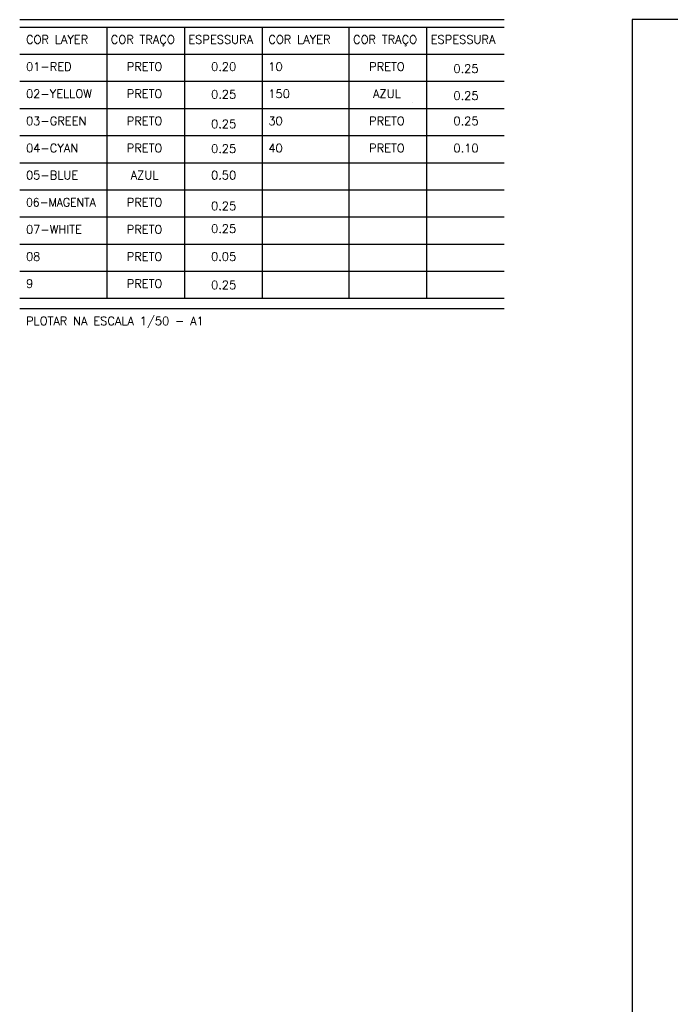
# Model space of a CAD drawing. Extents: x -8.3 to 42.6, y -24.9 to 4.5.
# Tile 2 of 2: x -8.3 to 1, y -9.6 to 4.5. Entities that reach past the tile are written whole.
import ezdxf
from ezdxf.enums import TextEntityAlignment as Align

# ---------------------------------------------------------------- set-up
doc = ezdxf.new("R2010")
doc.units = 0
doc.header["$MEASUREMENT"] = 0
doc.layers.add('CIRCUITOS', color=2, linetype='Continuous')
doc.layers.add('PRANCHA', color=8, linetype='Continuous')
doc.styles.add('ROMANS', font='romans')

# ---------------------------------------------------------------- blocks, each defined once
blk = doc.blocks.new('A1 1-50')
at = {"layer": 'CIRCUITOS', "color": 2}
for p, q in [((3786.092, 272.078), (3793.057, 272.078)), ((3786.092, 271.971), (3793.057, 271.971)), ((3787.343, 271.971), (3787.343, 268.074)), ((3788.459, 271.971), (3788.459, 268.074)), ((3789.575, 271.971), (3789.575, 268.074)), ((3790.825, 271.971), (3790.825, 268.074)), ((3791.941, 271.971), (3791.941, 268.074)), ((3786.092, 271.582), (3793.057, 271.582)), ((3786.092, 271.192), (3793.057, 271.192)), ((3786.092, 270.802), (3793.057, 270.802)), ((3786.092, 270.412), (3793.057, 270.412)), ((3786.092, 270.412), (3793.057, 270.412)), ((3786.092, 270.022), (3793.057, 270.022)), ((3786.092, 270.022), (3793.057, 270.022)), ((3786.092, 269.633), (3793.057, 269.633)), ((3786.092, 269.633), (3793.057, 269.633)), ((3786.092, 269.243), (3793.057, 269.243)), ((3786.092, 269.243), (3793.057, 269.243)), ((3786.092, 268.853), (3793.057, 268.853)), ((3786.092, 268.853), (3793.057, 268.853)), ((3786.092, 268.463), (3793.057, 268.463)), ((3786.092, 268.463), (3793.057, 268.463)), ((3786.092, 268.074), (3793.057, 268.074)), ((3786.092, 268.074), (3793.057, 268.074)), ((3786.092, 267.927), (3793.057, 267.927))]:
    blk.add_line(p, q, dxfattribs=at)
at = {"layer": 'PRANCHA'}
for p, q in [((3794.895, 272.078), (3794.895, 242.703)), ((3837.076, 272.078), (3794.895, 272.078)), ((3791.742, 270.885), (3791.742, 270.885))]:
    blk.add_line(p, q, dxfattribs=at)
at = {"layer": 'CIRCUITOS', "color": 2, "style": 'ROMANS'}
for s, height, p in [('COR LAYER', 0.1207, (3786.183, 271.732)), ('COR TRAÇO', 0.1207, (3787.401, 271.732)), ('ESPESSURA', 0.1207, (3788.516, 271.732)), ('COR LAYER', 0.1207, (3789.666, 271.732)), ('COR TRAÇO', 0.1207, (3790.883, 271.732)), ('ESPESSURA', 0.1207, (3791.999, 271.732)), ('01-RED', 0.1207, (3786.183, 271.342)), ('10', 0.1207, (3789.666, 271.342)), ('02-YELLOW', 0.1207, (3786.183, 270.952)), ('150', 0.1207, (3789.666, 270.952)), ('03-GREEN', 0.1207, (3786.183, 270.562)), ('30', 0.1207, (3789.666, 270.562)), ('04-CYAN', 0.1207, (3786.183, 270.172)), ('40', 0.1207, (3789.666, 270.172)), ('05-BLUE', 0.1207, (3786.183, 269.783)), ('07-WHITE', 0.1207, (3786.183, 269.003)), ('08', 0.1207, (3786.183, 268.613)), ('9', 0.121, (3786.183, 268.224)), ('PLOTAR NA ESCALA 1/50 - A1', 0.12073, (3786.183, 267.687))]:
    blk.add_text(s, height=height, dxfattribs=at).set_placement(p)
for s, p in [('PRETO', (3787.887, 271.342)), ('0.20', (3789.023, 271.342)), ('PRETO', (3791.37, 271.342)), ('0.25', (3792.506, 271.314)), ('PRETO', (3787.887, 270.952)), ('0.25', (3789.023, 270.944)), ('AZUL', (3791.37, 270.952)), ('0.25', (3792.506, 270.925)), ('PRETO', (3787.887, 270.562)), ('0.25', (3789.023, 270.519)), ('PRETO', (3791.37, 270.562)), ('0.25', (3792.506, 270.562)), ('PRETO', (3787.887, 270.172)), ('0.25', (3789.023, 270.164)), ('PRETO', (3791.37, 270.172)), ('0.10', (3792.506, 270.172)), ('AZUL', (3787.887, 269.783)), ('0.50', (3789.023, 269.783)), ('PRETO', (3787.887, 269.393)), ('0.25', (3789.023, 269.341)), ('PRETO', (3787.887, 269.003)), ('0.25', (3789.023, 269.014)), ('PRETO', (3787.887, 268.613)), ('0.05', (3789.023, 268.613)), ('PRETO', (3787.887, 268.224)), ('0.25', (3789.023, 268.205))]:
    blk.add_text(s, height=0.1207, dxfattribs=at).set_placement(p, align=Align.CENTER)
at = {"layer": 'CIRCUITOS', "color": 2, "style": 'ROMANS', "width": 0.95}
blk.add_text('06-MAGENTA', height=0.1207, dxfattribs=at).set_placement((3786.183, 269.393))

msp = doc.modelspace()

# ---------------------------------------------------------------- block references
msp.add_blockref('A1 1-50', (-3794.442, -267.563))

doc.saveas('drawing.dxf')
